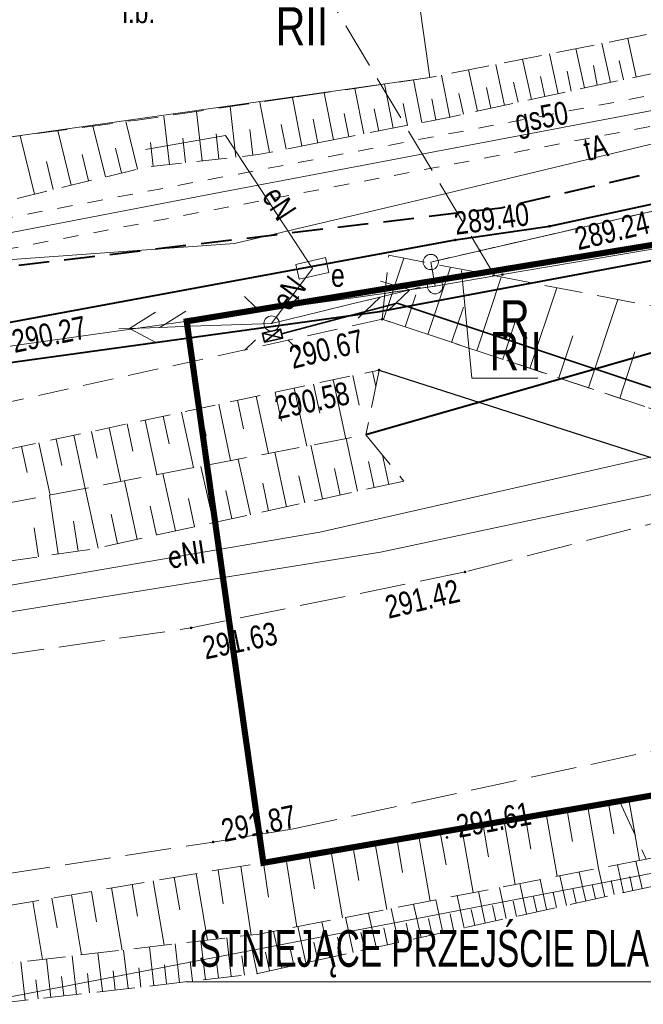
# Model space of a CAD drawing. Header units: metres. Extents: x 7437397 to 7437781, y 5556608 to 5556944.
# Tile 4 of 46: x 7437478 to 7437499, y 5556660 to 5556692. Entities that reach past the tile are written whole.
import ezdxf
from ezdxf.enums import TextEntityAlignment as Align

# ---------------------------------------------------------------- set-up
doc = ezdxf.new("R2010")
doc.units = ezdxf.units.M
doc.header["$MEASUREMENT"] = 0
for name, pattern in [('0.5_0.5', [1.5, 0.5, -0.5, 0.5]), ('314-500', [2.5, 2, -0.5]), ('BUBZ01-500', [1.75, 1.25, -0.5]), ('EGBK02-500', [2, 1.5, -0.5]), ('EGBU01-500', [1, 0.5, -0.5]), ('KTCR02-500', [1.5, 1, -0.5]), ('KTJZ01-500', [2, 1.5, -0.5])]:
    doc.linetypes.add(name, pattern=pattern)
doc.layers.get('0').update_dxf_attribs({"color": 250, "lineweight": 5})
for name, color, linetype, lineweight in [('202-Punkt graniczny stabilizowany trwale', 7, 'Continuous', 5), ('203-Punkt załamania granicy działki nie stabilizowany', 7, 'Continuous', 5), ('510-Podpora jednosłupowa symb.-STPOW', 7, 'Continuous', 5), ('_PROJ_WYMIARY', 7, 'Continuous', 9), ('_PROJ_ZAGOSPODAROWANIE', 7, 'Continuous', 13), ('BUBZ01', 250, 'Continuous', 5), ('BUIB02_01', 250, 'Continuous', 5), ('BUIB05_01', 250, 'Continuous', 5), ('BUIB12_03', 250, 'Continuous', 5), ('EGBD03', 250, 'Continuous', 5), ('EGBK02', 250, 'Continuous', 5), ('EGBP04_02', 250, 'Continuous', 5), ('EGBP04_03', 250, 'Continuous', 5), ('EGBU01', 250, 'Continuous', 5), ('Elektryka_skrzynki', 1, 'Continuous', 35), ('ELEKTRYKA_TRASY', 1, 'Continuous', 35), ('GAZ', 50, 'Continuous', 30), ('inna budowla (powierzchnia)-Atr17', 7, 'Continuous', 5), ('KTCR02', 250, 'Continuous', 5), ('KTJZ01', 250, 'Continuous', 5), ('KTKR01', 250, 'Continuous', 5), ('KTOK01', 250, 'Continuous', 5), ('KTOK05_01', 250, 'Continuous', 5), ('latarnia na słupie lub maszcie (punkt)', 7, 'Continuous', 5), ('MPZP', 250, 'Continuous', 5), ('przewód elektroenergetyczny (linia)', 7, 'Continuous', 5), ('przewód elektroenergetyczny (linia)-Atr1', 7, 'Continuous', 5), ('przewód elektroenergetyczny niskiego napięcia (linia) - symbol', 7, 'Continuous', 5), ('przewód telekomunikacyjny (linia) - symbol', 7, 'Continuous', 5), ('punkt wysokościowy sztuczny', 7, 'Continuous', 5), ('RTPW01', 250, 'Continuous', 5), ('RTPW02', 250, 'Continuous', 5), ('SUPE', 250, 'Continuous', 5), ('SUPE_01', 250, 'Continuous', 5), ('SUPG_01', 250, 'Continuous', 5), ('SUPT_01', 250, 'Continuous', 5), ('SUSM01', 250, 'Continuous', 5), ('SUSM04_01_E', 250, 'Continuous', 5), ('szafa elektroenergetyczna (punkt)', 7, 'Continuous', 5), ('szafa elektroenergetyczna (punkt)-Atr17', 7, 'Continuous', 5)]:
    doc.layers.add(name, color=color, linetype=linetype, lineweight=lineweight)
doc.styles.add('DROGI', font='arial.ttf', dxfattribs={"width": 0.55, "height": 1.25})
doc.styles.get("Standard").update_dxf_attribs({"font": 'txt.shx', "width": 0.75})
doc.linetypes.add('KTOK01-500', pattern='A,1.75,[13,dgnlstyle-rozp_2015.shx,S=0.002778,R=0,X=0,Y=0],1.75', length=3.5)
doc.linetypes.add('KTOK05_01-500', pattern='A,3.75,[13,dgnlstyle-rozp_2015.shx,S=0.002778,R=0,X=0,Y=0],3.75', length=7.5)

# ---------------------------------------------------------------- blocks, each defined once
blk = doc.blocks.new('203')
at = {"layer": '203-Punkt załamania granicy działki nie stabilizowany', "linetype": 'Continuous', "lineweight": 13}
h = blk.add_hatch(color=96, dxfattribs=at)
edge = h.paths.add_edge_path()
edge.add_arc((0, 0), 0.45, 0, 360)
blk = doc.blocks.new('202')
at = {"layer": '202-Punkt graniczny stabilizowany trwale', "color": 96, "linetype": 'Continuous', "lineweight": 13}
blk.add_circle((0, 0), 2.5, dxfattribs=at)
blk = doc.blocks.new('PW02')
at = {"layer": 'punkt wysokościowy sztuczny', "linetype": 'Continuous', "lineweight": 13}
h = blk.add_hatch(color=0, dxfattribs=at)
edge = h.paths.add_edge_path()
edge.add_arc((0, 0), 0.45, 0, 360)
blk = doc.blocks.new('PT01')
at = {"color": 0, "linetype": 'Continuous', "lineweight": 13, "ltscale": 10}
for p, q in [((46.5, 0), (37.84, 5)), ((6.5, 0), (0, 0)), ((6.5, 0), (16.5, 0)), ((16.5, 0), (26.5, 0)), ((26.5, 0), (36.5, 0)), ((36.5, 0), (27.84, -5)), ((36.5, 0), (46.5, 0)), ((46.5, 0), (50, 0))]:
    blk.add_line(p, q, dxfattribs=at)
blk = doc.blocks.new('PE04')
at = {"color": 0, "linetype": 'Continuous', "lineweight": 13, "ltscale": 10}
for p, q in [((46.5, 0), (37.84, 5)), ((6.5, 0), (0, 0)), ((6.5, 0), (16.5, 0)), ((16.5, 0), (26.5, 0)), ((26.5, 0), (36.5, 0)), ((36.5, 0), (46.5, 0)), ((46.5, 0), (37.84, -5)), ((46.5, 0), (50, 0))]:
    blk.add_line(p, q, dxfattribs=at)
blk = doc.blocks.new('510')
at = {"layer": '510-Podpora jednosłupowa symb.-STPOW', "color": 0, "linetype": 'Continuous', "lineweight": 13}
blk.add_circle((0, 0), 2.5, dxfattribs=at)
blk = doc.blocks.new('SM011')
at = {"layer": 'latarnia na słupie lub maszcie (punkt)', "color": 0, "linetype": 'Continuous', "lineweight": 13}
for p, q in [((-5.3, 5.31), (-8.83, 8.84)), ((5.31, 5.31), (8.84, 8.84)), ((-5.3, -5.3), (-8.83, -8.83)), ((5.31, -5.3), (8.84, -8.83))]:
    blk.add_line(p, q, dxfattribs=at)
blk = doc.blocks.new('US18')
at = {"color": 0, "linetype": 'Continuous', "lineweight": 13, "ltscale": 10}
for p, q in [((-5, -2.5), (-5, 2.5)), ((-5, 2.5), (5, 2.5)), ((5, -2.5), (5, 2.5)), ((-5, -2.5), (5, -2.5))]:
    blk.add_line(p, q, dxfattribs=at)

msp = doc.modelspace()

# ---------------------------------------------------------------- linework, layer by layer
at = {"layer": '_PROJ_WYMIARY'}
msp.add_lwpolyline([(7437483.791, 5556660.89), (7437505.685, 5556660.89), (7437512.048, 5556672.69)], dxfattribs=at)
at = {"layer": '_PROJ_ZAGOSPODAROWANIE', "linetype": '314-500'}
msp.add_lwpolyline([(7437515.52, 5556670.824, 0.2, 0.2, 0), (7437510.688, 5556669.395, 0.2, 0.2, 0), (7437500.229, 5556667.194, 0.2, 0.2, 0), (7437486.31, 5556664.78, 0.2, 0.2, 0), (7437483.805, 5556682.481, 0.2, 0.2, 0), (7437514.045, 5556687.445, 0.2, 0.2, 0), (7437513.13, 5556690.08, 0.2, 0.2, 0), (7437520.83, 5556693.404, 0.2, 0.2, 0), (7437522.86, 5556690.63, 0.2, 0.2, 0), (7437525.876, 5556691.876, 0.2, 0.2, 0), (7437540.193, 5556697.887, 0.2, 0.2, 0), (7437574.98, 5556714.07, 0.2, 0.2, 0), (7437590.898, 5556722.559, 0.2, 0.2, 0)], format="xyseb", dxfattribs=at)
at = {"layer": 'BUBZ01', "color": 7, "linetype": 'BUBZ01-500', "lineweight": 13}
for p, q in [((7437490.09, 5556680.89), (7437489.66, 5556678.77)), ((7437489.66, 5556678.77), (7437490.9, 5556677.26))]:
    msp.add_line(p, q, dxfattribs=at)
at = {"layer": 'BUBZ01', "color": 7, "linetype": 'BUBZ01-500', "lineweight": 13, "flags": 128}
for points in [[(7437488.087, 5556688.312), (7437492.41, 5556689.16), (7437501.64, 5556691.15), (7437501.18, 5556692.32), (7437491.75, 5556690.45), (7437487.397, 5556689.817)], [(7437472.48, 5556675.574), (7437476.96, 5556676.35), (7437489.66, 5556678.77)], [(7437490.9, 5556677.26), (7437480.8, 5556675.05), (7437473.01, 5556673.91)], [(7437497.945, 5556666.794), (7437487.41, 5556664.95), (7437484.77, 5556664.54), (7437476.446, 5556663.116)], [(7437498.812, 5556664.903), (7437486.17, 5556662.45), (7437476.999, 5556661.379)], [(7437477.389, 5556660.156), (7437486.06, 5556661.15), (7437499.202, 5556664.052)]]:
    msp.add_lwpolyline(points, dxfattribs=at)
at = {"layer": 'BUBZ01', "color": 7, "linetype": 'Continuous', "lineweight": 13, "flags": 128}
for points in [[(7437497.65, 5556690.29), (7437497.37, 5556691.57)], [(7437498.49, 5556690.47), (7437498.22, 5556691.73)], [(7437495.94, 5556689.92), (7437495.66, 5556691.22)], [(7437496.8, 5556690.11), (7437496.52, 5556691.4)], [(7437494.19, 5556689.54), (7437493.9, 5556690.88)], [(7437495.07, 5556689.73), (7437494.78, 5556691.05)], [(7437497.22, 5556690.2), (7437497.09, 5556690.84)], [(7437498.07, 5556690.38), (7437497.93, 5556691.01)], [(7437492.4, 5556689.16), (7437492.13, 5556690.53)], [(7437493.3, 5556689.35), (7437493.01, 5556690.7)], [(7437496.37, 5556690.01), (7437496.23, 5556690.66)], [(7437490.55, 5556688.8), (7437490.27, 5556690.24)], [(7437491.49, 5556688.98), (7437491.21, 5556690.37)], [(7437494.63, 5556689.64), (7437494.48, 5556690.3)], [(7437495.5, 5556689.83), (7437495.36, 5556690.48)], [(7437488.6, 5556688.41), (7437488.3, 5556689.95)], [(7437489.59, 5556688.61), (7437489.3, 5556690.09)], [(7437492.85, 5556689.25), (7437492.7, 5556689.93)], [(7437493.74, 5556689.45), (7437493.6, 5556690.12)], [(7437486.51, 5556688), (7437486.19, 5556689.64)], [(7437487.57, 5556688.21), (7437487.26, 5556689.8)], [(7437491.02, 5556688.89), (7437490.88, 5556689.6)], [(7437491.94, 5556689.07), (7437491.81, 5556689.75)], [(7437484.31, 5556687.73), (7437484.13, 5556689.34)], [(7437485.41, 5556687.85), (7437485.23, 5556689.5)], [(7437489.1, 5556688.51), (7437488.95, 5556689.27)], [(7437490.08, 5556688.7), (7437489.93, 5556689.43)], [(7437482.2, 5556687.46), (7437481.82, 5556689.01)], [(7437483.24, 5556687.61), (7437483.06, 5556689.19)], [(7437487.05, 5556688.11), (7437486.89, 5556688.91)], [(7437488.09, 5556688.31), (7437487.94, 5556689.09)], [(7437480.03, 5556686.93), (7437479.6, 5556688.72)], [(7437481.15, 5556687.2), (7437480.74, 5556688.87)], [(7437484.86, 5556687.79), (7437484.77, 5556688.61)], [(7437485.97, 5556687.91), (7437485.87, 5556688.75)], [(7437478.83, 5556686.64), (7437478.37, 5556688.55)], [(7437482.71, 5556687.55), (7437482.62, 5556688.33)], [(7437483.77, 5556687.67), (7437483.68, 5556688.47)], [(7437481.68, 5556687.33), (7437481.48, 5556688.14)], [(7437479.44, 5556686.79), (7437479.22, 5556687.71)], [(7437480.6, 5556687.07), (7437480.39, 5556687.93)], [(7437490.23, 5556682.54), (7437490.9, 5556684.55)], [(7437491.68, 5556682.05), (7437492.42, 5556684.25)], [(7437493.28, 5556681.52), (7437494.08, 5556683.93)], [(7437495.02, 5556680.94), (7437495.9, 5556683.58)], [(7437490.94, 5556682.3), (7437491.29, 5556683.35)], [(7437496.93, 5556680.31), (7437497.89, 5556683.19)], [(7437492.46, 5556681.79), (7437492.85, 5556682.94)], [(7437494.13, 5556681.24), (7437494.55, 5556682.5)], [(7437495.96, 5556680.63), (7437496.42, 5556682.01)], [(7437497.95, 5556679.97), (7437498.45, 5556681.48)], [(7437488.59, 5556680.57), (7437489, 5556678.64)], [(7437489.23, 5556680.71), (7437489.44, 5556679.74)], [(7437489.87, 5556680.84), (7437489.98, 5556680.35)], [(7437487.32, 5556680.3), (7437487.73, 5556678.4)], [(7437487.95, 5556680.43), (7437488.16, 5556679.48)], [(7437485.46, 5556679.9), (7437485.66, 5556678.97)], [(7437486.08, 5556680.03), (7437486.48, 5556678.16)], [(7437486.7, 5556680.16), (7437486.9, 5556679.22)], [(7437484.24, 5556679.64), (7437484.44, 5556678.73)], [(7437484.85, 5556679.77), (7437485.24, 5556677.93)], [(7437482.45, 5556679.25), (7437482.83, 5556677.47)], [(7437483.04, 5556679.38), (7437483.23, 5556678.48)], [(7437483.64, 5556679.51), (7437484.03, 5556677.7)], [(7437481.27, 5556679), (7437481.65, 5556677.24)], [(7437481.86, 5556679.13), (7437482.05, 5556678.24)], [(7437479.54, 5556678.63), (7437479.73, 5556677.77)], [(7437480.12, 5556678.76), (7437480.49, 5556677.02)], [(7437480.69, 5556678.88), (7437480.88, 5556678.01)], [(7437489.38, 5556676.93), (7437489.01, 5556678.65)], [(7437478.41, 5556678.39), (7437478.59, 5556677.54)], [(7437478.98, 5556678.51), (7437479.34, 5556676.8)], [(7437488.24, 5556676.68), (7437487.86, 5556678.43)], [(7437485.89, 5556676.16), (7437485.49, 5556677.98)], [(7437487.07, 5556676.42), (7437486.68, 5556678.2)], [(7437490.41, 5556677.15), (7437490.2, 5556678.11)], [(7437484.68, 5556675.9), (7437484.27, 5556677.74)], [(7437488.82, 5556676.8), (7437488.63, 5556677.67)], [(7437489.93, 5556677.05), (7437489.74, 5556677.9)], [(7437483.44, 5556675.63), (7437483.03, 5556677.51)], [(7437487.66, 5556676.55), (7437487.47, 5556677.43)], [(7437480.91, 5556675.07), (7437480.49, 5556677.02)], [(7437482.19, 5556675.35), (7437481.77, 5556677.27)], [(7437486.48, 5556676.29), (7437486.29, 5556677.19)], [(7437479.61, 5556674.88), (7437479.32, 5556676.8)], [(7437484.06, 5556675.76), (7437483.86, 5556676.69)], [(7437485.28, 5556676.03), (7437485.08, 5556676.95)], [(7437482.82, 5556675.49), (7437482.61, 5556676.44)], [(7437481.55, 5556675.21), (7437481.34, 5556676.18)], [(7437478.96, 5556674.78), (7437478.82, 5556675.73)], [(7437480.26, 5556674.97), (7437480.11, 5556675.95)], [(7437497.58, 5556666.73), (7437497.76, 5556665.73)], [(7437498.25, 5556666.85), (7437498.456, 5556665.681)], [(7437498.25, 5556666.85), (7437498.6, 5556664.86)], [(7437495.55, 5556666.38), (7437495.91, 5556664.34)], [(7437496.23, 5556666.49), (7437496.41, 5556665.48)], [(7437496.91, 5556666.61), (7437497.26, 5556664.6)], [(7437494.18, 5556666.14), (7437494.54, 5556664.07)], [(7437494.87, 5556666.26), (7437495.05, 5556665.23)], [(7437492.09, 5556665.77), (7437492.28, 5556664.72)], [(7437492.79, 5556665.89), (7437493.16, 5556663.81)], [(7437493.49, 5556666.01), (7437493.67, 5556664.98)], [(7437490.68, 5556665.52), (7437490.86, 5556664.46)], [(7437491.39, 5556665.65), (7437491.76, 5556663.53)], [(7437488.52, 5556665.14), (7437488.9, 5556662.98)], [(7437489.24, 5556665.27), (7437489.43, 5556664.2)], [(7437489.96, 5556665.4), (7437490.34, 5556663.26)], [(7437486.31, 5556664.78), (7437486.48, 5556663.66)], [(7437487.06, 5556664.89), (7437487.4, 5556662.69)], [(7437487.79, 5556665.02), (7437487.98, 5556663.93)], [(7437498.68, 5556663.94), (7437498.48, 5556664.84)], [(7437484.83, 5556664.55), (7437485, 5556663.44)], [(7437485.57, 5556664.66), (7437485.91, 5556662.42)], [(7437496.84, 5556663.53), (7437496.63, 5556664.48)], [(7437497.47, 5556663.67), (7437497.26, 5556664.6)], [(7437498.08, 5556663.8), (7437497.88, 5556664.72)], [(7437482.71, 5556664.19), (7437483.07, 5556662.09)], [(7437483.4, 5556664.31), (7437483.58, 5556663.24)], [(7437484.11, 5556664.43), (7437484.48, 5556662.25)], [(7437495.56, 5556663.25), (7437495.35, 5556664.23)], [(7437496.21, 5556663.39), (7437496, 5556664.36)], [(7437497.77, 5556663.74), (7437497.67, 5556664.2)], [(7437498.38, 5556663.87), (7437498.28, 5556664.33)], [(7437480.69, 5556663.84), (7437480.86, 5556662.85)], [(7437481.35, 5556663.96), (7437481.7, 5556661.93)], [(7437482.02, 5556664.07), (7437482.2, 5556663.04)], [(7437493.56, 5556662.81), (7437493.34, 5556663.84)], [(7437494.24, 5556662.96), (7437494.02, 5556663.97)], [(7437494.91, 5556663.1), (7437494.69, 5556664.1)], [(7437495.89, 5556663.32), (7437495.78, 5556663.81)], [(7437496.53, 5556663.46), (7437496.42, 5556663.94)], [(7437497.16, 5556663.6), (7437497.05, 5556664.07)], [(7437478.78, 5556663.52), (7437479.1, 5556661.62)], [(7437479.4, 5556663.62), (7437479.57, 5556662.66)], [(7437480.04, 5556663.73), (7437480.37, 5556661.77)], [(7437492.17, 5556662.5), (7437491.94, 5556663.57)], [(7437492.87, 5556662.65), (7437492.64, 5556663.71)], [(7437494.58, 5556663.03), (7437494.47, 5556663.53)], [(7437495.24, 5556663.18), (7437495.13, 5556663.67)], [(7437490.73, 5556662.18), (7437490.49, 5556663.29)], [(7437491.46, 5556662.34), (7437491.22, 5556663.43)], [(7437493.22, 5556662.73), (7437493.1, 5556663.25)], [(7437493.9, 5556662.88), (7437493.79, 5556663.39)], [(7437488.48, 5556661.68), (7437488.22, 5556662.85)], [(7437489.24, 5556661.85), (7437488.99, 5556663)], [(7437489.99, 5556662.02), (7437489.74, 5556663.14)], [(7437491.82, 5556662.42), (7437491.7, 5556662.96)], [(7437492.52, 5556662.58), (7437492.41, 5556663.11)], [(7437486.91, 5556661.34), (7437486.64, 5556662.54)], [(7437487.7, 5556661.51), (7437487.44, 5556662.7)], [(7437490.36, 5556662.1), (7437490.24, 5556662.66)], [(7437491.1, 5556662.26), (7437490.98, 5556662.81)], [(7437484.42, 5556660.96), (7437484.27, 5556662.23)], [(7437485.26, 5556661.06), (7437485.12, 5556662.33)], [(7437486.11, 5556661.16), (7437485.85, 5556662.41)], [(7437488.86, 5556661.77), (7437488.73, 5556662.35)], [(7437489.62, 5556661.94), (7437489.49, 5556662.5)], [(7437481.89, 5556660.67), (7437481.74, 5556661.93)], [(7437482.73, 5556660.77), (7437482.59, 5556662.03)], [(7437483.57, 5556660.87), (7437483.43, 5556662.13)], [(7437487.31, 5556661.43), (7437487.18, 5556662.02)], [(7437488.09, 5556661.6), (7437487.96, 5556662.19)], [(7437479.37, 5556660.38), (7437479.23, 5556661.64)], [(7437480.21, 5556660.48), (7437480.06, 5556661.74)], [(7437481.05, 5556660.58), (7437480.9, 5556661.84)], [(7437484, 5556660.91), (7437483.92, 5556661.55)], [(7437484.84, 5556661.01), (7437484.77, 5556661.64)], [(7437485.69, 5556661.11), (7437485.61, 5556661.74)], [(7437486.51, 5556661.25), (7437486.38, 5556661.86)], [(7437478.53, 5556660.29), (7437478.39, 5556661.54)], [(7437481.47, 5556660.62), (7437481.4, 5556661.25)], [(7437482.31, 5556660.72), (7437482.24, 5556661.35)], [(7437483.15, 5556660.82), (7437483.08, 5556661.45)], [(7437478.95, 5556660.33), (7437478.88, 5556660.96)], [(7437479.79, 5556660.43), (7437479.72, 5556661.06)], [(7437480.63, 5556660.53), (7437480.56, 5556661.16)]]:
    msp.add_lwpolyline(points, dxfattribs=at)
at = {"layer": 'BUBZ01', "color": 7, "linetype": 'BUBZ01-500', "lineweight": 13, "flags": 128}
for points in [[(7437490.29, 5556683.503), (7437490.19, 5556682.55), (7437499.24, 5556679.54), (7437507.29, 5556680.02), (7437511.55, 5556681.17), (7437514.19, 5556684.84), (7437512.87, 5556684.84), (7437503.77, 5556682.06), (7437490.41, 5556684.64), (7437490.29, 5556683.503)], [(7437497.945, 5556666.794), (7437498.812, 5556664.903), (7437501.01, 5556665.33), (7437511.67, 5556667.75), (7437528.66, 5556672.48), (7437527.93, 5556673.47), (7437515.37, 5556670.75), (7437510.69, 5556669.39), (7437500.89, 5556667.31), (7437497.945, 5556666.794)]]:
    msp.add_lwpolyline(points, close=True, dxfattribs=at)
at = {"layer": 'BUIB02_01', "color": 212, "linetype": 'Continuous', "lineweight": 40, "flags": 128}
msp.add_lwpolyline([(7437471.018, 5556680.168), (7437490.105, 5556682.798), (7437506.941, 5556685.963), (7437514.516, 5556687.29), (7437530.92, 5556693.586), (7437543.72, 5556699.172), (7437579.76, 5556716.205), (7437631.582, 5556743.722), (7437615.039, 5556772.576)], dxfattribs=at)
at = {"layer": 'BUIB05_01', "color": 7, "linetype": 'Continuous', "lineweight": 40}
msp.add_line((7437503.55, 5556682.75), (7437489.66, 5556678.77), dxfattribs=at)
at = {"layer": 'BUIB12_03', "color": 7, "linetype": 'Continuous', "lineweight": 13, "flags": 128}
msp.add_lwpolyline([(7437473.91, 5556694.22), (7437474.79, 5556688.98), (7437477.51, 5556689.46), (7437477.67, 5556688.46), (7437491.75, 5556690.45), (7437490.87, 5556696.69), (7437473.91, 5556694.22)], close=True, dxfattribs=at)
at = {"layer": 'EGBD03', "color": 96, "linetype": 'Continuous', "lineweight": 13}
for p, q in [((7437490.335, 5556683.406), (7437491.92, 5556683.63)), ((7437490.335, 5556683.406), (7437470.864, 5556680.65)), ((7437499.024, 5556664.441), (7437477.352, 5556660.27))]:
    msp.add_line(p, q, dxfattribs=at)
at = {"layer": 'EGBD03', "color": 96, "linetype": 'Continuous', "lineweight": 13, "flags": 128}
for points in [[(7437494.12, 5556684.01), (7437514.47, 5556687.46)], [(7437493.38, 5556684.79), (7437503.31, 5556687.06)], [(7437493.38, 5556684.79), (7437491.78, 5556684.42)], [(7437491.92, 5556683.63), (7437491.78, 5556684.42)], [(7437495.279, 5556680.622), (7437493.119, 5556680.622), (7437492.784, 5556684.148)], [(7437491.92, 5556683.63), (7437494.12, 5556684.01)], [(7437490.335, 5556683.406), (7437491.92, 5556683.63)]]:
    msp.add_lwpolyline(points, dxfattribs=at)
at = {"layer": 'EGBK02', "color": 96, "linetype": 'EGBK02-500', "lineweight": 13, "flags": 128}
for points in [[(7437493.866, 5556683.974), (7437482.458, 5556703.133)], [(7437493.38, 5556684.79), (7437503.31, 5556687.06)], [(7437491.78, 5556684.42), (7437493.38, 5556684.79)], [(7437491.92, 5556683.63), (7437491.78, 5556684.42)], [(7437490.335, 5556683.406), (7437491.92, 5556683.63)]]:
    msp.add_lwpolyline(points, dxfattribs=at)
at = {"layer": 'EGBU01', "color": 96, "linetype": 'EGBU01-500', "lineweight": 13, "flags": 128}
for points in [[(7437493.38, 5556684.79), (7437503.31, 5556687.06)], [(7437503.31, 5556687.06), (7437493.38, 5556684.79)], [(7437491.78, 5556684.42), (7437493.38, 5556684.79)], [(7437493.38, 5556684.79), (7437491.78, 5556684.42)], [(7437491.92, 5556683.63), (7437491.78, 5556684.42)], [(7437491.78, 5556684.42), (7437491.92, 5556683.63)], [(7437490.335, 5556683.406), (7437491.92, 5556683.63)], [(7437491.92, 5556683.63), (7437490.335, 5556683.406)]]:
    msp.add_lwpolyline(points, dxfattribs=at)
at = {"layer": 'Elektryka_skrzynki'}
msp.add_line((7437486.35, 5556681.804), (7437486.873, 5556682.223), dxfattribs=at)
at = {"layer": 'Elektryka_skrzynki', "linetype": 'Continuous'}
msp.add_line((7437486.287, 5556682.097), (7437486.936, 5556681.93), dxfattribs=at)
msp.add_lwpolyline([(7437486.287, 5556682.097), (7437486.35, 5556681.804), (7437486.936, 5556681.93), (7437486.873, 5556682.223)], close=True, dxfattribs=at)
at = {"layer": 'ELEKTRYKA_TRASY'}
msp.add_lwpolyline([(7437486.905, 5556682.077), (7437490.682, 5556683.077), (7437499.325, 5556680.197), (7437504.844, 5556680.525)], dxfattribs=at)
at = {"layer": 'GAZ', "linetype": '0.5_0.5', "lineweight": 20}
for points in [[(7437469.765, 5556684.298), (7437501.754, 5556690.401), (7437504.987, 5556698.001), (7437509.601, 5556698.417), (7437540.527, 5556710.781), (7437572.311, 5556724.628), (7437597.435, 5556738.152)], [(7437469.953, 5556683.316), (7437502.466, 5556689.519), (7437505.673, 5556697.059), (7437509.837, 5556697.434), (7437540.913, 5556709.859), (7437572.749, 5556723.728), (7437597.909, 5556737.272)]]:
    msp.add_lwpolyline(points, dxfattribs=at)
at = {"layer": 'KTCR02', "color": 7, "linetype": 'KTCR02-500', "lineweight": 13, "flags": 128}
for points in [[(7437468.84, 5556686.21), (7437475.98, 5556687.35), (7437477.67, 5556688.46), (7437482.19, 5556689.06), (7437487.397, 5556689.817)], [(7437490.09, 5556680.89), (7437499.14, 5556677.97), (7437506.73, 5556678.47), (7437507.87, 5556678.13), (7437512.1, 5556679.32), (7437513.55, 5556680.28), (7437514.73, 5556681.38), (7437515.98, 5556684.5), (7437516.09, 5556686.202), (7437515.43, 5556689.51), (7437513.74, 5556688.99), (7437514.35, 5556685.9), (7437514.19, 5556684.84), (7437513.51, 5556682.89), (7437511.55, 5556681.17), (7437507.29, 5556680.02), (7437499.24, 5556679.54), (7437490.19, 5556682.55)], [(7437488.087, 5556688.312), (7437486.14, 5556687.93), (7437482.5, 5556687.53), (7437476.38, 5556686.04)], [(7437490.19, 5556682.55), (7437476.15, 5556679.43), (7437471.569, 5556678.437)], [(7437472.031, 5556676.985), (7437476.68, 5556678.02), (7437490.09, 5556680.89)]]:
    msp.add_lwpolyline(points, dxfattribs=at)
at = {"layer": 'KTJZ01', "color": 7, "linetype": 'KTJZ01-500', "lineweight": 13, "flags": 128}
for points in [[(7437487.24, 5556665.88), (7437500.01, 5556668.65), (7437509.93, 5556671.34), (7437514.81, 5556672.66), (7437528.54, 5556677.57), (7437546.18, 5556685.08), (7437562.31, 5556693.39), (7437575.78, 5556700.17), (7437584.6, 5556705.2), (7437599.33, 5556712.79), (7437607.41, 5556717.03), (7437624.22, 5556725.75), (7437636.91, 5556731.79), (7437639.91, 5556733.3), (7437648.13, 5556737.1), (7437664.08, 5556744.94), (7437674.41, 5556750.47), (7437695.47, 5556762.01), (7437726.23, 5556778.98), (7437745.592, 5556790.579), (7437740.524, 5556799.89), (7437726.071, 5556794.065), (7437721.424, 5556793.261), (7437718.653, 5556793.684), (7437716.454, 5556794.853), (7437714.78, 5556796.65), (7437713.44, 5556798.18), (7437704.05, 5556814.76), (7437696.46, 5556806.77), (7437698.53, 5556806.84), (7437700.74, 5556806.26), (7437702.79, 5556804.94), (7437704.06, 5556803.16), (7437709.44, 5556793.77), (7437711.44, 5556790.12), (7437712.13, 5556787.63), (7437712.21, 5556785.35), (7437711.59, 5556783.66), (7437709.87, 5556781.76), (7437701.28, 5556777.09), (7437699.42, 5556776.48), (7437697.78, 5556776.19), (7437695.76, 5556776.41), (7437693.65, 5556777.51), (7437692.09, 5556778.89), (7437690.49, 5556781.22), (7437685.25, 5556778.28), (7437686.1, 5556775.03), (7437686.085, 5556773.72), (7437685.81, 5556772.51), (7437685.3, 5556771.32), (7437684.475, 5556769.98), (7437683.43, 5556768.68), (7437682.12, 5556767.23), (7437680.52, 5556765.9), (7437679.609, 5556765.424), (7437667.4, 5556758.73), (7437656.58, 5556752.94), (7437646.03, 5556747.24), (7437635.04, 5556741.31), (7437625.46, 5556735.97), (7437617.31, 5556731.03), (7437610.73, 5556727.32), (7437599.83, 5556721.28), (7437592.56, 5556717.41), (7437581.48, 5556711.39), (7437572.19, 5556706.38), (7437570.63, 5556705.57), (7437559.43, 5556699.57), (7437555.27, 5556697.37), (7437547.58, 5556693.6), (7437542.1, 5556690.99), (7437536.78, 5556688.64), (7437527.13, 5556684.56), (7437524.75, 5556685.69), (7437522.99, 5556687.15), (7437521.44, 5556689.45), (7437520.46, 5556691.39), (7437515.43, 5556689.51), (7437516.09, 5556686.202), (7437515.98, 5556684.5), (7437514.73, 5556681.38), (7437513.55, 5556680.28), (7437512.1, 5556679.32), (7437507.87, 5556678.13), (7437498.81, 5556675.82), (7437492.9, 5556674.29)], [(7437492.9, 5556674.29), (7437483.95, 5556672.46), (7437475.05, 5556671.17), (7437473.923, 5556671.041)], [(7437487.24, 5556665.88), (7437484.67, 5556665.46), (7437476.118, 5556664.147)]]:
    msp.add_lwpolyline(points, dxfattribs=at)
at = {"layer": 'KTKR01', "color": 7, "linetype": 'Continuous', "lineweight": 30, "flags": 128}
msp.add_lwpolyline([(7437490.09, 5556680.89), (7437499.14, 5556677.97), (7437506.73, 5556678.47), (7437507.87, 5556678.13), (7437512.1, 5556679.32), (7437513.55, 5556680.28), (7437514.73, 5556681.38), (7437515.98, 5556684.5), (7437516.09, 5556686.202), (7437515.43, 5556689.51)], dxfattribs=at)
at = {"layer": 'KTOK01', "color": 7, "linetype": 'KTOK01-500', "lineweight": 13}
msp.add_line((7437497.967, 5556666.813), (7437487.41, 5556664.95), dxfattribs=at)
at = {"layer": 'KTOK01', "color": 7, "linetype": 'KTOK01-500', "lineweight": 13, "flags": 128}
for points in [[(7437506.73, 5556678.47), (7437490.14, 5556674.93), (7437473.536, 5556672.257)], [(7437527.93, 5556673.47), (7437515.37, 5556670.75), (7437510.76, 5556669.41), (7437500.89, 5556667.31), (7437497.967, 5556666.813)]]:
    msp.add_lwpolyline(points, dxfattribs=at)
at = {"layer": 'KTOK05_01', "color": 7, "linetype": 'KTOK05_01-500', "lineweight": 40, "flags": 128}
msp.add_lwpolyline([(7437470.765, 5556680.962), (7437472.26, 5556681.23), (7437477.51, 5556682.36), (7437492.58, 5556685.14), (7437495.66, 5556685.59), (7437503.37, 5556687.26), (7437498.93, 5556698.16)], dxfattribs=at)
at = {"layer": 'MPZP', "color": 212, "linetype": 'KTCR02-500', "lineweight": 40, "flags": 128}
msp.add_lwpolyline([(7437497.375, 5556710.955), (7437506.891, 5556692.994), (7437504.828, 5556688.703), (7437494.07, 5556686.185), (7437470.017, 5556683.31)], dxfattribs=at)
at = {"layer": 'przewód elektroenergetyczny (linia)', "color": 1, "linetype": 'Continuous', "lineweight": 13, "flags": 128}
msp.add_lwpolyline([(7437487.91, 5556684.21), (7437485.07, 5556688.56), (7437482.46, 5556688.1)], dxfattribs=at)
at = {"layer": 'SUPE', "color": 1, "linetype": 'Continuous', "lineweight": 13, "flags": 128}
msp.add_lwpolyline([(7437487.91, 5556684.21), (7437486.58, 5556682.41)], dxfattribs=at)
at = {"layer": 'SUPE_01', "color": 1, "linetype": 'Continuous', "lineweight": 13, "flags": 128}
msp.add_lwpolyline([(7437513.451, 5556689.173), (7437513.987, 5556685.841), (7437512.818, 5556682.675), (7437510.206, 5556680.962), (7437500.974, 5556678.503), (7437488.15, 5556675.589), (7437473.288, 5556673.036)], dxfattribs=at)
at = {"layer": 'SUPG_01', "color": 52, "linetype": 'Continuous', "lineweight": 13, "flags": 128}
msp.add_lwpolyline([(7437469.859, 5556683.807), (7437484.7, 5556686.66), (7437502.11, 5556689.96), (7437505.33, 5556697.53)], dxfattribs=at)
at = {"layer": 'SUPT_01', "color": 30, "linetype": 'Continuous', "lineweight": 13}
msp.add_line((7437485.362, 5556685.024), (7437469.828, 5556683.905), dxfattribs=at)
at = {"layer": 'SUPT_01', "color": 30, "linetype": 'Continuous', "lineweight": 13, "flags": 128}
msp.add_lwpolyline([(7437624.834, 5556744.449), (7437603.973, 5556732.899), (7437579.114, 5556719.1), (7437574.314, 5556716.425), (7437544.39, 5556702.175), (7437531.441, 5556696.093), (7437491.469, 5556686.466), (7437485.362, 5556685.024)], dxfattribs=at)

# ---------------------------------------------------------------- block references
at = {"layer": 'EGBP04_02', "color": 96, "linetype": 'Continuous', "lineweight": 13, "xscale": 0.1, "yscale": 0.1, "zscale": 0.1}
for p in [(7437491.78, 5556684.42), (7437491.92, 5556683.63)]:
    msp.add_blockref('202', p, dxfattribs=at)
at = {"layer": 'EGBP04_03', "color": 96, "linetype": 'Continuous', "lineweight": 13, "xscale": 0.1, "yscale": 0.1, "zscale": 0.1}
for p in [(7437493.38, 5556684.79), (7437494.12, 5556684.01)]:
    msp.add_blockref('203', p, dxfattribs=at)
at = {"layer": 'przewód elektroenergetyczny niskiego napięcia (linia) - symbol', "color": 1, "linetype": 'Continuous', "lineweight": 13, "xscale": 0.1, "yscale": 0.1, "zscale": 0.1}
for rotation in [13.705, 181.974]:
    msp.add_blockref('PE04', (7437486.58, 5556682.41), dxfattribs=dict(at, rotation=rotation))
at = {"layer": 'przewód telekomunikacyjny (linia) - symbol', "color": 30, "linetype": 'Continuous', "lineweight": 13, "xscale": 0.1, "yscale": 0.1, "zscale": 0.1}
for rotation in [13.705, 181.974]:
    msp.add_blockref('PT01', (7437486.58, 5556682.41), dxfattribs=dict(at, rotation=rotation))
at = {"layer": 'RTPW02', "color": 7, "linetype": 'Continuous', "lineweight": 13, "xscale": 0.1, "yscale": 0.1, "zscale": 0.1}
for p in [(7437495.66, 5556685.59), (7437492.58, 5556685.14), (7437490.19, 5556682.55), (7437490.09, 5556680.89), (7437492.9, 5556674.29), (7437483.95, 5556672.46), (7437484.67, 5556665.46), (7437492.31, 5556665.61)]:
    msp.add_blockref('PW02', p, dxfattribs=at)
at = {"layer": 'SUSM01', "color": 7, "linetype": 'Continuous', "lineweight": 13, "xscale": 0.1, "yscale": 0.1, "zscale": 0.1}
msp.add_blockref('SM011', (7437486.58, 5556682.41), dxfattribs=at)
at = {"layer": 'SUSM04_01_E', "color": 7, "linetype": 'Continuous', "lineweight": 13, "xscale": 0.1, "yscale": 0.1, "zscale": 0.1}
msp.add_blockref('510', (7437486.58, 5556682.41), dxfattribs=at)
at = {"layer": 'szafa elektroenergetyczna (punkt)', "color": 7, "linetype": 'Continuous', "lineweight": 13, "xscale": 0.1, "yscale": 0.1, "zscale": 0.1, "rotation": 12.961}
msp.add_blockref('US18', (7437487.91, 5556684.21), dxfattribs=at)

# ---------------------------------------------------------------- texts
at = {"layer": '_PROJ_WYMIARY', "style": 'DROGI', "width": 0.65}
msp.add_text('ISTNIEJĄCE PRZEJŚCIE DLA PIESZYCH', height=1.2, dxfattribs=at).set_placement((7437483.893, 5556661.383))
at = {"layer": 'EGBK02', "color": 96, "linetype": 'Continuous', "lineweight": 30, "char_height": 1.25, "attachment_point": 1, "line_spacing_factor": 0.6}
for insert in [(7437486.716, 5556692.748), (7437493.698, 5556682.13)]:
    msp.add_mtext('\\FWORKING_1250;\\H1x;\\W0.8;RII', dxfattribs=dict(at, insert=insert))
at = {"layer": 'EGBU01', "color": 96, "linetype": 'Continuous', "lineweight": 30, "insert": (7437494.044, 5556681.921), "char_height": 1.25, "attachment_point": 7, "line_spacing_factor": 0.6}
msp.add_mtext('\\FWORKING_1250;\\H1x;\\W0.8;R', dxfattribs=at)
at = {"layer": 'inna budowla (powierzchnia)-Atr17', "color": 7, "insert": (7437481.707, 5556692.217), "char_height": 0.75, "attachment_point": 7, "line_spacing_factor": 0.6}
msp.add_mtext('\\FWORKING_1250;\\H1x;\\W0.8;i.b.', dxfattribs=at)
at = {"layer": 'przewód elektroenergetyczny (linia)-Atr1', "color": 1, "insert": (7437486.546, 5556686.765), "char_height": 0.75, "attachment_point": 4, "rotation": 303.139, "line_spacing_factor": 0.6}
msp.add_mtext('\\FWORKING_1250;\\H1x;\\W0.8;eN', dxfattribs=at)
at = {"layer": 'RTPW01', "color": 7, "linetype": 'Continuous', "lineweight": 13, "char_height": 0.75, "attachment_point": 1, "line_spacing_factor": 0.6}
for s, insert, rotation in [('\\FWORKING_1250;\\H1x;\\W0.8;289.40', (7437492.5, 5556686.05), 7.552), ('\\FWORKING_1250;\\H1x;\\W0.8;289.24', (7437496.42, 5556685.53), 13.533)]:
    msp.add_mtext(s, dxfattribs=dict(at, insert=insert, rotation=rotation))
at = {"layer": 'RTPW02', "color": 7, "linetype": 'Continuous', "lineweight": 13, "char_height": 0.75, "line_spacing_factor": 0.6}
for s, insert, attachment_point, rotation in [('\\FWORKING_1250;\\H1x;\\W0.8;290.27', (7437478.03, 5556682.18), 1, 11.506), ('\\FWORKING_1250;\\H1x;\\W0.8;290.67', (7437487.092, 5556681.65), 1, 13.7884), ('\\FWORKING_1250;\\H1x;\\W0.8;290.58', (7437486.622, 5556680.01), 1, 12.012), ('\\FWORKING_1250;\\H1x;\\W0.8;291.42', (7437490.222, 5556673.484), 1, 13.533), ('\\FWORKING_1250;\\H1x;\\W0.8;291.63', (7437484.422, 5556671.415), 7, 11.917), ('\\FWORKING_1250;\\H1x;\\W0.8;291.61', (7437492.695, 5556665.584), 7, 10.482), ('\\FWORKING_1250;\\H1x;\\W0.8;291.87', (7437485.03, 5556665.445), 7, 11.611)]:
    msp.add_mtext(s, dxfattribs=dict(at, insert=insert, attachment_point=attachment_point, rotation=rotation))
at = {"layer": 'SUPE', "color": 1, "linetype": 'Continuous', "lineweight": 13, "insert": (7437487.151, 5556682.761), "char_height": 0.75, "attachment_point": 7, "rotation": 53.539, "line_spacing_factor": 0.6}
msp.add_mtext('\\FWORKING_1250;\\H1x;\\W0.8;eN', dxfattribs=at)
at = {"layer": 'SUPE_01', "color": 1, "linetype": 'Continuous', "lineweight": 13, "width": 0.8}
msp.add_text('eNI', height=0.75, rotation=8.0678, dxfattribs=at).set_placement((7437483.791, 5556674.877), align=Align.MIDDLE_CENTER)
at = {"layer": 'SUPG_01', "color": 7, "linetype": 'Continuous', "lineweight": 13, "insert": (7437494.652, 5556688.407), "char_height": 0.75, "attachment_point": 7, "rotation": 10.669, "line_spacing_factor": 0.6}
msp.add_mtext('\\FWORKING_1250;\\H1x;\\W0.8;gs50', dxfattribs=at)
at = {"layer": 'SUPT_01', "color": 30, "linetype": 'Continuous', "lineweight": 13, "insert": (7437497.256, 5556687.795), "char_height": 0.75, "attachment_point": 8, "rotation": 13.5423, "line_spacing_factor": 0.6}
msp.add_mtext('\\FWORKING;\\H1x;\\W0.8;tA', dxfattribs=at)
at = {"layer": 'szafa elektroenergetyczna (punkt)-Atr17', "color": 7, "insert": (7437488.52, 5556683.6), "char_height": 0.75, "attachment_point": 7, "line_spacing_factor": 0.6}
msp.add_mtext('\\FWORKING_1250;\\H1x;\\W0.8;e', dxfattribs=at)

doc.saveas('drawing.dxf')
